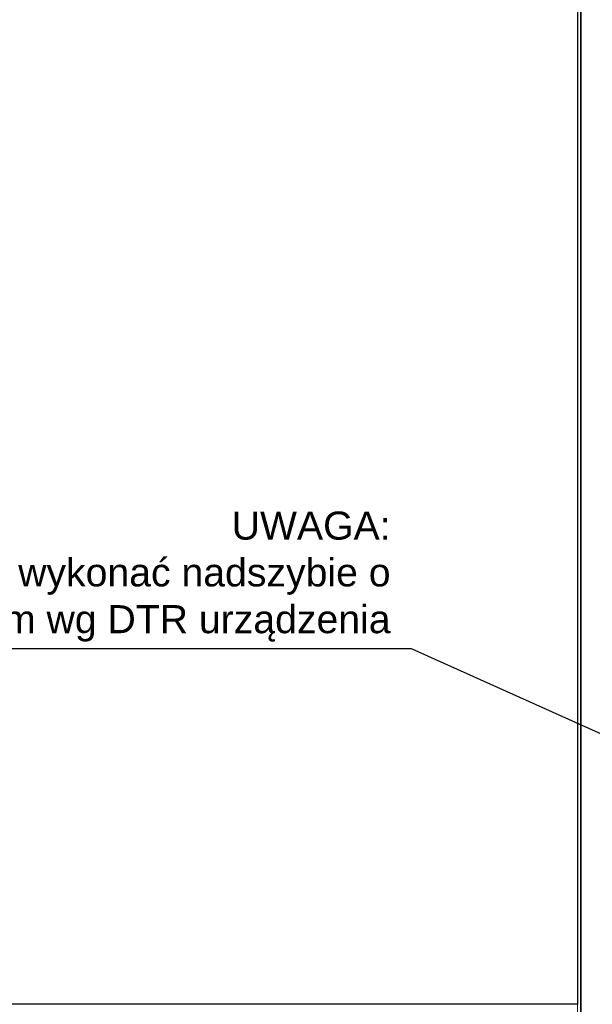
# Model space of a CAD drawing. Header units: inches. Extents: x 201967 to 338763, y -32705 to 30884.
# Tile 40 of 236: x 319353 to 319679, y -11072 to -10511. Entities that reach past the tile are written whole.
import ezdxf

# ---------------------------------------------------------------- set-up
doc = ezdxf.new("R2010")
doc.units = ezdxf.units.IN
doc.header["$MEASUREMENT"] = 0
doc.linetypes.add('ACAD_ISO03W100', pattern=[30, 12, -18])
for name, color, linetype, lineweight in [('01 b KONSTRUKCJA belki', 92, 'ACAD_ISO03W100', 30), ('01h KONSTRUKCJA pozycje', 253, 'Continuous', 13), ('_proj_MURY konstr', 1, 'Continuous', 20), ('_proj_SCHODY', 2, 'Continuous', 9)]:
    doc.layers.add(name, color=color, linetype=linetype, lineweight=lineweight)
doc.styles.add('OPIS', font='arial.ttf')
doc.styles.add('RomanS', font='romans.shx')
doc.dimstyles.new('DIM100txt12', dxfattribs={"dimtxt": 12, "dimasz": 1.05, "dimexe": 0, "dimexo": 8, "dimgap": 4, "dimtad": 1, "dimdec": 7, "dimrnd": 0.5, "dimdsep": 46, "dimtxsty": 'RomanS', "dimblk1": 'DIM', "dimblk2": 'DIM', "dimsah": 1, "dimcen": 0.09, "dimse1": 1, "dimse2": 1, "dimclrt": 256, "dimadec": 1, "dimazin": 0, "dimtfac": 1, "dimtdec": 7, "dimtix": 1, "dimtofl": 0, "dimtmove": 2, "dimatfit": 3, "dimfxl": 1, "dimtolj": 1, "dimtzin": 0, "dimarcsym": 0})

# ---------------------------------------------------------------- blocks, each defined once
blk = doc.blocks.new('DIM')
for p, q in [((0, -13), (0, 13)), ((8, 0), (-8, 0))]:
    blk.add_line(p, q)
at = {"const_width": 1.714}
blk.add_lwpolyline([(5.714, 5.714), (-5.714, -5.714)], dxfattribs=at)

msp = doc.modelspace()

# ---------------------------------------------------------------- linework, layer by layer
at = {"layer": '01 b KONSTRUKCJA belki', "linetype": 'Continuous'}
msp.add_lwpolyline([(319670.77, -11072.34), (316934.76, -11072.34), (316934.76, -9806.34), (319670.77, -9806.34)], close=True, dxfattribs=at)
at = {"layer": '_proj_MURY konstr', "color": 3, "lineweight": 35}
msp.add_line((319672.74, -11170.34), (319672.74, -9898.55), dxfattribs=at)
at = {"layer": '_proj_SCHODY', "color": 2}
msp.add_lwpolyline([(319019.14, -8603.43), (319999.14, -8574.03), (319999.14, -9306.3), (321822.99, -9306.34), (322125.48, -10853.64), (322125.49, -12016.74), (320936.54, -12016.74), (320936.76, -11170.34), (319670.76, -11170.34), (319670.77, -11072.34), (316934.76, -11072.34), (316934.76, -9076.34), (319019.14, -9076.34)], close=True, dxfattribs=at)

# ---------------------------------------------------------------- texts
at = {"layer": '01h KONSTRUKCJA pozycje', "insert": (319564.15, -10828.54, 0), "char_height": 16, "width": 424.1042, "attachment_point": 6, "style": 'OPIS'}
msp.add_mtext('UWAGA:\\PW rejonie windy wykonać nadszybie o wysokości min 380cm wg DTR urządzenia ', dxfattribs=at)

# ---------------------------------------------------------------- leaders
at = {"layer": '01h KONSTRUKCJA pozycje', "annotation_type": 0, "has_hookline": 1, "hookline_direction": 1, "text_width": 418.85}
msp.add_leader([(319746.64, -10946.34, 0), (319576.15, -10869.78, 0), (319568.15, -10869.78, 0)], dimstyle='DIM100txt12', override={"dimasz": 8, "dimgap": 4, "dimtad": 1}, dxfattribs=at)

doc.saveas('drawing.dxf')
